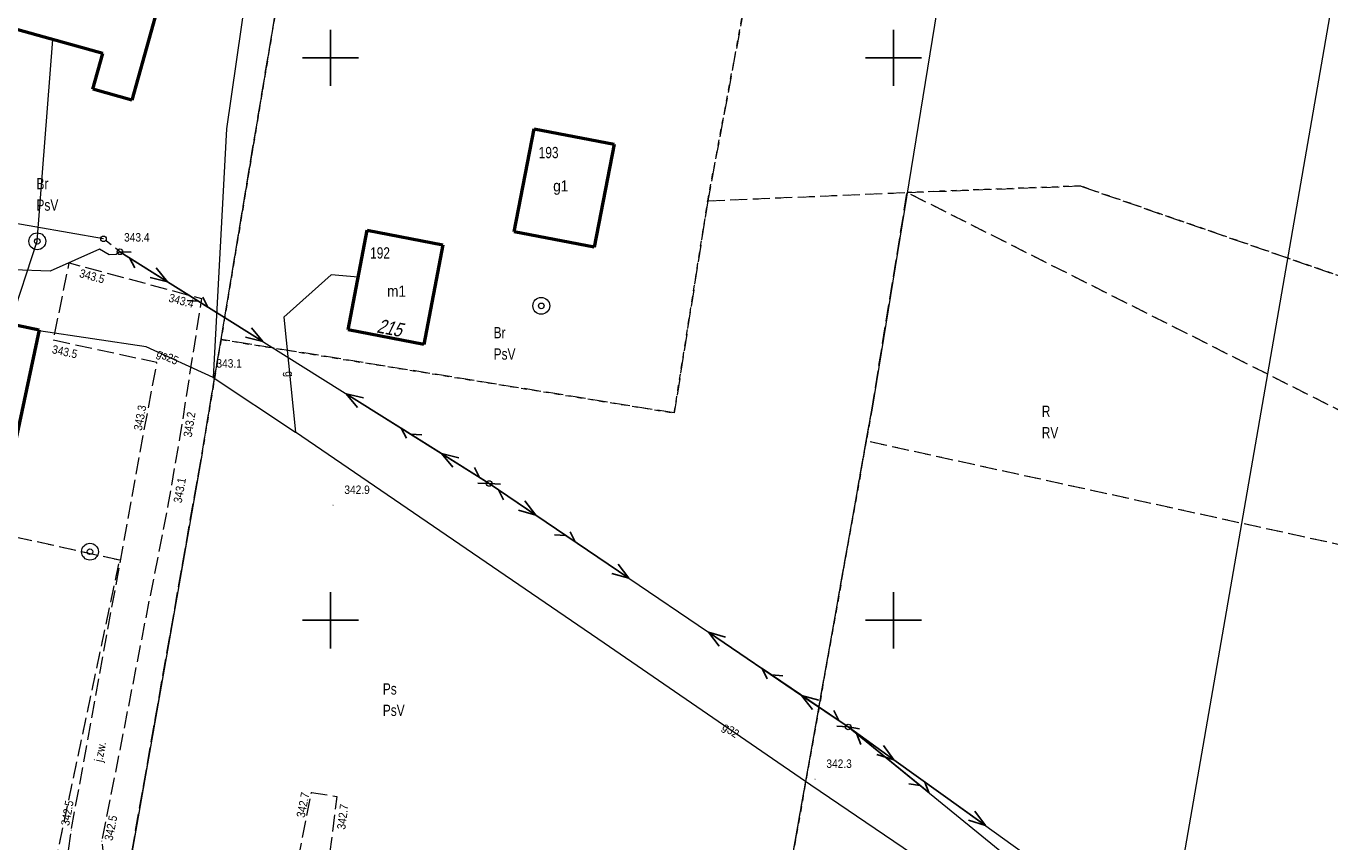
# Model space of a CAD drawing. Header units: metres. Extents: x 7523615 to 7533948, y 5492686 to 5502120.
# Tile 44 of 256: x 7529173 to 7529289, y 5498180 to 5498253. Entities that reach past the tile are written whole.
import ezdxf
from ezdxf.enums import TextEntityAlignment as Align

# ---------------------------------------------------------------- set-up
doc = ezdxf.new("R2010")
doc.units = ezdxf.units.M
for name, pattern in [('1.5_0.5', [2, 1.5, -0.5]), ('219-500', [0]), ('egkk-500', [2, 1.5, -0.5]), ('egug-500', [1, 0.5, -0.5]), ('suep_nn_500', [0]), ('supp_500', [1, 0.5, -0.5]), ('sutp_500', [0])]:
    doc.linetypes.add(name, pattern=pattern)
doc.layers.get('0').update_dxf_attribs({"color": 2, "lineweight": 5})
doc.styles.get("Standard").update_dxf_attribs({"font": 'Working1250', "width": 0.75})

# ---------------------------------------------------------------- blocks, each defined once
blk = doc.blocks.new('203')
at = {"linetype": 'Continuous', "lineweight": 0}
h = blk.add_hatch(color=0, dxfattribs=at)
edge = h.paths.add_edge_path()
edge.add_arc((0, 0), 0.045, 0, 360)
blk = doc.blocks.new('US13')
at = {"color": 0, "linetype": 'Continuous', "lineweight": 13}
for radius in [0.75, 0.25]:
    blk.add_circle((0, 0), radius, dxfattribs=at)
blk = doc.blocks.new('US15')
at = {"color": 0, "linetype": 'Continuous', "lineweight": 13}
blk.add_circle((0, 0), 0.25, dxfattribs=at)
blk = doc.blocks.new('PW01')
at = {"linetype": 'Continuous', "lineweight": 13}
h = blk.add_hatch(color=0, dxfattribs=at)
edge = h.paths.add_edge_path()
edge.add_arc((0, 0), 0.045, 0, 360)
blk = doc.blocks.new('SUEP1')
at = {"color": 0, "linetype": 'Continuous'}
for p, q in [((0, 0), (5, 0)), ((5, 0), (3.5, 0.5)), ((5, 0), (3.5, -0.5)), ((5, 0), (15, 0)), ((15, 0), (13.5, 0.5)), ((15, 0), (13.5, -0.5))]:
    blk.add_line(p, q, dxfattribs=at)
blk = doc.blocks.new('SUTP')
at = {"color": 0, "linetype": 'Continuous'}
for p, q in [((0, 0), (0.866, 0.5)), ((0, 0), (9.232, 0)), ((1.866, -0.5), (1, 0)), ((7.366, -0.5), (8.232, 0)), ((9.232, 0), (8.366, 0.5))]:
    blk.add_line(p, q, dxfattribs=at)
blk = doc.blocks.new('SM05')
at = {"color": 0, "linetype": 'Continuous', "lineweight": 13}
blk.add_circle((0, 0), 0.25, dxfattribs=at)
blk = doc.blocks.new('RAMKA500K')
at = {"color": 0}
for p, q in [((0, 247.5), (0, 250)), ((0, 250), (2.5, 250)), ((47.5, 250), (52.5, 250)), ((50, 247.5), (50, 250)), ((397.5, 250), (400, 250)), ((400, 247.5), (400, 250)), ((0, 197.5), (0, 202.5)), ((50, 197.5), (50, 202.5)), ((400, 197.5), (400, 202.5)), ((0, 200), (2.5, 200)), ((47.5, 200), (52.5, 200)), ((397.5, 200), (400, 200)), ((0, 0), (0, 2.5)), ((50, 0), (50, 2.5)), ((400, 0), (400, 2.5)), ((0, 0), (2.5, 0)), ((47.5, 0), (52.5, 0)), ((397.5, 0), (400, 0))]:
    blk.add_line(p, q, dxfattribs=at)

msp = doc.modelspace()

# ---------------------------------------------------------------- linework, layer by layer
at = {"layer": '217-kontur klasyfikacyjny', "color": 7, "linetype": 'egkk-500', "lineweight": 18, "flags": 128}
for points in [[(7529190.28, 5498224.96), (7529196.03, 5498259.58)], [(7529236.69, 5498254.28), (7529233.51, 5498237.29)], [(7529233.51, 5498237.29), (7529251.21, 5498238.03)], [(7529248.07, 5498218.69), (7529251.21, 5498238.03)], [(7529251.21, 5498238.03), (7529266.58, 5498238.61)], [(7529331.45, 5498197.54), (7529251.21, 5498238.03)], [(7529266.58, 5498238.61), (7529334.38, 5498215.04)], [(7529233.51, 5498237.29), (7529230.53, 5498218.43)], [(7529188.6, 5498214.87), (7529190.28, 5498224.96)], [(7529230.53, 5498218.43), (7529190.28, 5498224.96)], [(7529247.58, 5498215.93), (7529248.07, 5498218.69)], [(7529238.67, 5498165.68), (7529247.58, 5498215.93)], [(7529331.45, 5498197.54), (7529247.58, 5498215.93)], [(7529181.31, 5498173.44), (7529188.6, 5498214.87)], [(7529181.28, 5498205.34), (7529146.9, 5498212.95)], [(7529174.68, 5498174.22), (7529181.28, 5498205.34)]]:
    msp.add_lwpolyline(points, dxfattribs=at)
at = {"layer": '218-kontur użytku gruntowego', "color": 7, "linetype": 'egug-500', "lineweight": 18, "flags": 128}
for points in [[(7529196.03, 5498259.58), (7529190.28, 5498224.96)], [(7529233.51, 5498237.29), (7529236.69, 5498254.28)], [(7529233.51, 5498237.29), (7529251.21, 5498238.03)], [(7529251.21, 5498238.03), (7529248.07, 5498218.69)], [(7529266.58, 5498238.61), (7529251.21, 5498238.03)], [(7529331.45, 5498197.54), (7529251.21, 5498238.03)], [(7529334.38, 5498215.04), (7529266.58, 5498238.61)], [(7529230.53, 5498218.43), (7529233.51, 5498237.29)], [(7529190.28, 5498224.96), (7529188.6, 5498214.87)], [(7529190.28, 5498224.96), (7529230.53, 5498218.43)], [(7529248.07, 5498218.69), (7529247.58, 5498215.93)], [(7529247.58, 5498215.93), (7529238.67, 5498165.68)], [(7529331.45, 5498197.54), (7529247.58, 5498215.93)], [(7529188.6, 5498214.87), (7529181.31, 5498173.44)], [(7529181.28, 5498205.34), (7529146.9, 5498212.95)], [(7529174.68, 5498174.22), (7529181.28, 5498205.34)]]:
    msp.add_lwpolyline(points, dxfattribs=at)
at = {"layer": '219-działka ewidencyjna', "color": 3, "linetype": '219-500', "lineweight": 18, "flags": 128}
for points in [[(7529259.82, 5498290.99), (7529248.07, 5498218.69)], [(7529188.6, 5498214.87), (7529198.21, 5498272.67)], [(7529272.38, 5498159.29), (7529288.74, 5498253.64)], [(7529238.67, 5498165.68), (7529248.07, 5498218.69)], [(7529188.6, 5498214.87), (7529181.31, 5498173.44)]]:
    msp.add_lwpolyline(points, dxfattribs=at)
at = {"layer": '312-budynek ewidencyjny', "color": 7, "linetype": 'CONTINUOUS', "lineweight": 50, "flags": 128}
for points in [[(7529185.18, 5498256.33), (7529182.36, 5498246.23)], [(7529179.77, 5498250.38), (7529169.85, 5498253.15)], [(7529178.89, 5498247.2), (7529179.77, 5498250.38)], [(7529182.36, 5498246.23), (7529178.89, 5498247.2)], [(7529216.31, 5498234.54), (7529218.08, 5498243.7)], [(7529218.08, 5498243.7), (7529225.18, 5498242.33)], [(7529225.18, 5498242.33), (7529223.41, 5498233.17)], [(7529201.56, 5498225.83), (7529203.27, 5498234.67)], [(7529203.27, 5498234.67), (7529209.99, 5498233.37)], [(7529223.41, 5498233.17), (7529216.31, 5498234.54)], [(7529209.99, 5498233.37), (7529208.28, 5498224.53)], [(7529163.91, 5498227.97), (7529174.13, 5498225.81)], [(7529174.13, 5498225.81), (7529171.68, 5498214.23)], [(7529208.28, 5498224.53), (7529201.56, 5498225.83)]]:
    msp.add_lwpolyline(points, dxfattribs=at)
at = {"layer": 'jezdnia', "color": 7, "linetype": '1.5_0.5', "lineweight": 18, "flags": 128}
for points in [[(7529175.63, 5498171.6), (7529176.98, 5498181.35), (7529183.37, 5498216.42), (7529184.59, 5498222.91), (7529175.4, 5498224.89), (7529176.79, 5498231.77), (7529188.54, 5498228.61), (7529186.6, 5498216.17), (7529185.56, 5498210.24), (7529179.69, 5498180.37), (7529180.6, 5498170.97)], [(7529195.19, 5498168.92), (7529198.31, 5498184.7), (7529200.57, 5498184.33), (7529198.55, 5498168.53)]]:
    msp.add_lwpolyline(points, close=True, dxfattribs=at)
at = {"layer": 'przewód elektroenergetyczny niskiego napięcia', "color": 1, "linetype": 'suep_nn_500', "lineweight": 18, "flags": 128}
for points in [[(7529181.3, 5498232.76), (7529214.09, 5498212.16)], [(7529214.09, 5498212.16), (7529245.98, 5498190.52)], [(7529245.98, 5498190.52), (7529277.93, 5498167.54)]]:
    msp.add_lwpolyline(points, dxfattribs=at)
at = {"layer": 'przewód elektroenergetyczny podziemny', "color": 7, "linetype": 'CONTINUOUS', "lineweight": 18, "flags": 128}
msp.add_lwpolyline([(7529181.3, 5498232.76), (7529180.98, 5498232.52), (7529180.35, 5498232.5), (7529179.5, 5498233), (7529175.09, 5498231.04), (7529171.83, 5498231.14), (7529167.79, 5498231.75), (7529153.15, 5498234.84)], dxfattribs=at)
at = {"layer": 'przewód gazowy', "color": 7, "linetype": 'CONTINUOUS', "lineweight": 18, "flags": 128}
for points in [[(7529164.57, 5498307.06), (7529199.53, 5498299.88), (7529195.12, 5498273.91), (7529190.76, 5498243.68), (7529189.57, 5498221.58), (7529196.89, 5498216.72)], [(7529202.47, 5498230.51), (7529200.05, 5498230.71), (7529195.85, 5498226.94), (7529196.89, 5498216.72)], [(7529189.57, 5498221.58), (7529183.62, 5498224.31), (7529174.11, 5498225.73)], [(7529379.93, 5498093.06), (7529364.83, 5498103.35), (7529337.78, 5498122.49), (7529326.47, 5498130.38), (7529297.28, 5498148.66), (7529290.93, 5498152.98), (7529280.03, 5498160.38), (7529271.31, 5498165.87), (7529242.66, 5498185.34), (7529224.31, 5498197.97), (7529196.89, 5498216.72)]]:
    msp.add_lwpolyline(points, dxfattribs=at)
at = {"layer": 'przewód telekomunikacyjny napowietrzny', "color": 30, "linetype": 'sutp_500', "lineweight": 18, "flags": 128}
for points in [[(7529181.3, 5498232.76), (7529214.09, 5498212.16)], [(7529214.09, 5498212.16), (7529245.98, 5498190.52)], [(7529245.98, 5498190.52), (7529278.87, 5498163.69)]]:
    msp.add_lwpolyline(points, dxfattribs=at)
at = {"layer": 'przewód telekomunikacyjny podziemny', "color": 7, "linetype": 'CONTINUOUS', "lineweight": 18, "flags": 128}
msp.add_lwpolyline([(7529179.84, 5498233.91), (7529152.37, 5498238.72), (7529152.01, 5498239.63), (7529156.29, 5498259.89), (7529158.82, 5498268.44), (7529158.75, 5498269.35), (7529158.05, 5498270.32), (7529158.54, 5498274.64), (7529160.86, 5498280.44), (7529161.16, 5498283.33), (7529161.17, 5498290.38), (7529162.58, 5498301.68), (7529162.02, 5498302.35), (7529119.57, 5498312.15), (7529119.01, 5498313.35), (7529127.22, 5498337.94), (7529126.73, 5498338.83), (7529106.18, 5498343.25), (7529080.64, 5498346.82), (7529070.05, 5498347.14), (7529022.82, 5498352.62)], dxfattribs=at)
at = {"layer": 'przewód wodociągowy', "color": 7, "linetype": 'CONTINUOUS', "lineweight": 18, "flags": 128}
msp.add_lwpolyline([(7529171.55, 5498226.36), (7529173.96, 5498233.69), (7529175.34, 5498251.62)], dxfattribs=at)
at = {"layer": 'słup przewodów napowietrznych', "color": 7, "linetype": 'supp_500', "lineweight": 18, "flags": 128}
msp.add_lwpolyline([(7529181.3, 5498232.76), (7529179.84, 5498233.91)], dxfattribs=at)

# ---------------------------------------------------------------- block references
at = {"layer": '203-punkt graniczny', "color": 3, "linetype": 'CONTINUOUS', "lineweight": 18}
for p in [(7529248.07, 5498218.69), (7529188.6, 5498214.87)]:
    msp.add_blockref('203', p, dxfattribs=at)
at = {"layer": 'pikieta naturalna', "color": 7, "linetype": 'CONTINUOUS', "lineweight": 13}
for p in [(7529176.79, 5498231.77), (7529181.27, 5498232.71), (7529188.54, 5498228.61), (7529175.4, 5498224.89), (7529189.87, 5498222.46), (7529183.37, 5498216.42), (7529186.6, 5498216.17), (7529185.56, 5498210.24), (7529200.23, 5498210.23), (7529243.04, 5498185.88), (7529198.31, 5498184.7), (7529200.57, 5498184.33), (7529176.98, 5498181.35), (7529179.69, 5498180.37)]:
    msp.add_blockref('PW01', p, dxfattribs=at)
at = {"layer": 'przewód elektroenergetyczny niskiego napięcia', "color": 1, "linetype": 'CONTINUOUS', "lineweight": 18}
for p, rotation in [((7529181.3, 5498232.76), 327.861), ((7529214.09, 5498212.16), 147.861), ((7529214.09, 5498212.16), 325.84), ((7529245.98, 5498190.52), 145.84), ((7529245.98, 5498190.52), 324.274)]:
    msp.add_blockref('SUEP1', p, dxfattribs=dict(at, rotation=rotation))
at = {"layer": 'przewód telekomunikacyjny napowietrzny', "color": 30, "linetype": 'CONTINUOUS', "lineweight": 18}
for p, rotation in [((7529181.3, 5498232.76), 327.861), ((7529214.09, 5498212.16), 147.861), ((7529214.09, 5498212.16), 325.84), ((7529245.98, 5498190.52), 145.84), ((7529245.98, 5498190.52), 320.794)]:
    msp.add_blockref('SUTP', p, dxfattribs=dict(at, rotation=rotation))
at = {"layer": 'studnia zwykła', "color": 7, "linetype": 'CONTINUOUS', "lineweight": 18}
for p in [(7529173.96, 5498233.69), (7529218.72, 5498227.95), (7529178.64, 5498206.1)]:
    msp.add_blockref('US13', p, dxfattribs=at)
at = {"layer": 'słup przewodów napowietrznych', "color": 7, "linetype": 'CONTINUOUS', "lineweight": 18}
for name, p in [('SM05', (7529179.84, 5498233.91)), ('SM05', (7529181.3, 5498232.76)), ('US15', (7529214.09, 5498212.16)), ('US15', (7529245.98, 5498190.52))]:
    msp.add_blockref(name, p, dxfattribs=at)
at = {"layer": 'Wstawianie ramki sekcyjnej z opisem', "color": 7, "linetype": 'CONTINUOUS', "lineweight": 13}
for p in [(7528800, 5498250), (7529200, 5498250), (7528800, 5498000), (7529200, 5498000)]:
    msp.add_blockref('RAMKA500K', p, dxfattribs=at)

# ---------------------------------------------------------------- texts
at = {"layer": '209-oznaczenie konturu klasyfikacyjnego', "color": 7, "linetype": 'CONTINUOUS', "lineweight": 18, "width": 0.79}
for s, p in [('PsV', (7529173.89, 5498237.41)), ('PsV', (7529214.49, 5498224.17)), ('RV', (7529263.17, 5498217.18)), ('PsV', (7529204.65, 5498192.5))]:
    msp.add_text(s, height=1, dxfattribs=at).set_placement(p, align=Align.TOP_LEFT)
at = {"layer": '210-oznaczenie konturu użytku gruntowego', "color": 7, "linetype": 'CONTINUOUS', "lineweight": 18, "width": 0.79}
for s, p in [('Br', (7529173.89, 5498238.31)), ('Br', (7529214.49, 5498225.07)), ('R', (7529263.17, 5498218.08)), ('Ps', (7529204.65, 5498193.4))]:
    msp.add_text(s, height=1, dxfattribs=at).set_placement(p)
at = {"layer": '238-Punkt adresowy budynku', "color": 7, "linetype": 'CONTINUOUS', "lineweight": 25, "oblique": 15, "width": 0.79}
msp.add_text('215', height=1.25, rotation=349.046, dxfattribs=at).set_placement((7529205.13, 5498225.39), align=Align.CENTER)
at = {"layer": '312-oznaczenie budynku ewidencyjnego', "color": 7, "linetype": 'CONTINUOUS', "lineweight": 18, "width": 0.79}
for s, p in [('193', (7529218.49, 5498241.08)), ('192', (7529203.52, 5498232.16))]:
    msp.add_text(s, height=1, dxfattribs=at).set_placement(p)
at = {"layer": '312-oznaczenie budynku ewidencyjnego-Atr117', "color": 7, "width": 0.9}
for s, p in [('g1', (7529220.45, 5498238.62)), ('m1', (7529205.87, 5498229.26))]:
    msp.add_text(s, height=1, dxfattribs=at).set_placement(p, align=Align.MIDDLE_CENTER)
at = {"layer": 'jezdnia-Atr17', "color": 7, "width": 0.9}
msp.add_text('j.zw.', height=0.75, rotation=78.882, dxfattribs=at).set_placement((7529179.74, 5498187.36))
at = {"layer": 'pikieta naturalna-Atr2', "color": 7, "width": 0.9}
for s, p in [('343.4', (7529181.67, 5498233.67)), ('343.1', (7529189.87, 5498222.46)), ('342.9', (7529201.23, 5498211.23)), ('342.3', (7529244.04, 5498186.88))]:
    msp.add_text(s, height=0.75, dxfattribs=at).set_placement(p)
for s, rotation, p in [('343.5', -15.053, (7529177.64, 5498230.52)), ('343.4', -15.053, (7529185.57, 5498228.34)), ('343.5', 347.841, (7529175.22, 5498223.75)), ('343.3', 79.354, (7529183.24, 5498216.82)), ('343.2', 81.136, (7529187.67, 5498216.23)), ('343.1', 80.053, (7529186.78, 5498210.38)), ('342.7', 78.816, (7529197.7, 5498182.41)), ('342.5', 79.674, (7529176.79, 5498181.69)), ('342.7', 82.714, (7529201.31, 5498181.37)), ('342.5', 78.882, (7529180.64, 5498180.36))]:
    msp.add_text(s, height=0.75, rotation=rotation, dxfattribs=at).set_placement(p)
at = {"layer": 'przewód gazowy-Atr1', "color": 7, "width": 0.9}
for s, rotation, p in [('gs25', -24.647, (7529184.65, 5498223.84)), ('g', -84.189, (7529196.34, 5498222.15)), ('g32', -34.539, (7529234.93, 5498190.66))]:
    msp.add_text(s, height=0.75, rotation=rotation, dxfattribs=at).set_placement(p, align=Align.MIDDLE_LEFT)

doc.saveas('drawing.dxf')
